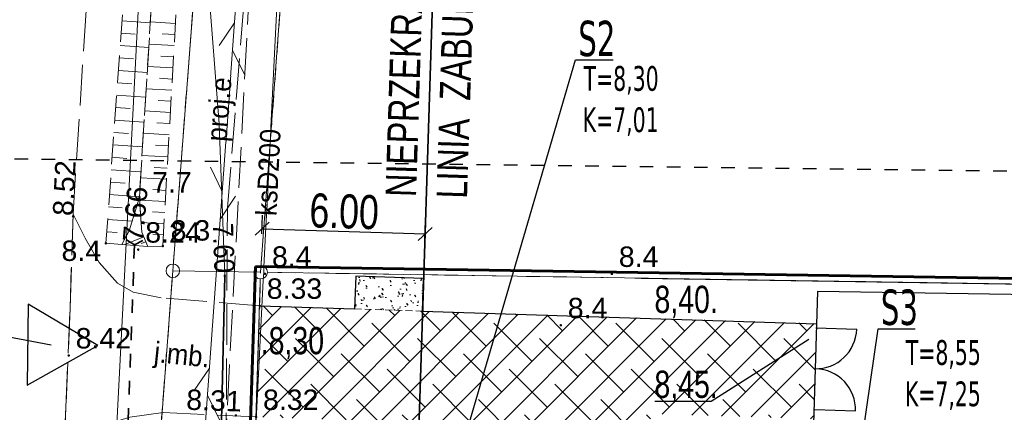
# Model space of a CAD drawing. Extents: x 5477991 to 5478204, y 5952118 to 5952269.
# Tile 7 of 9: x 5478127 to 5478163, y 5952221 to 5952235. Entities that reach past the tile are written whole.
import ezdxf
from ezdxf.enums import TextEntityAlignment as Align

# ---------------------------------------------------------------- set-up
doc = ezdxf.new("R2010")
doc.units = 0
doc.header["$LTSCALE"] = 0.5
doc.header["$PDMODE"] = 33
doc.header["$PDSIZE"] = 0.3
for name, pattern in [('1 1', [2, 1, -1]), ('2 1', [3, 2, -1]), ('3 1', [4, 3, -1]), ('BLP', [2, 1, -1]), ('EGKK', [4, 3, -1]), ('EGUG', [2, 1, -1]), ('HIDDEN', [0.375, 0.25, -0.125])]:
    doc.linetypes.add(name, pattern=pattern)
doc.layers.get('0').update_dxf_attribs({"color": 251})
doc.layers.get('Defpoints').update_dxf_attribs({"color": 251})
for name, color, linetype, lineweight in [('--- 02 KS OZNACZENIA', 34, 'Continuous', 25), ('--GRANICA DZIAŁKI', 2, 'Continuous', 40), ('--linia  zabudowy', 251, 'Continuous', 35), ('--naw.utw.proj', 251, 'Continuous', 0), ('--zagos.terenu', 7, 'Continuous', 30), ('EGDE', 7, 'Continuous', 20), ('EGKK', 251, 'Continuous', 20), ('EGPG', 251, 'Continuous', 20), ('EGPG_O', 251, 'Continuous', 20), ('EGUG', 251, 'Continuous', 20), ('OTK', 251, 'Continuous', 20), ('OTK_O', 251, 'Continuous', 20), ('OTR', 251, 'Continuous', 20), ('OTRN', 251, 'Continuous', 20), ('OTRN_O', 251, 'Continuous', 18), ('OTRS', 251, 'Continuous', 20), ('OTRS_O', 251, 'Continuous', 18), ('SUE', 251, 'Continuous', 20), ('SUE_O', 251, 'Continuous', 20), ('SUK', 251, 'Continuous', 20), ('SUK_O', 251, 'Continuous', 20), ('SUL', 251, 'Continuous', 20), ('SUPS', 251, 'Continuous', 20), ('SUPS_O', 251, 'Continuous', 0), ('SUT', 251, 'Continuous', 20)]:
    doc.layers.add(name, color=color, linetype=linetype, lineweight=lineweight)
for name, color, linetype in [('--OPISY', 7, 'Continuous'), ('--rzędne terenu', 7, 'Continuous'), ('--utw.ażur', 251, 'Continuous')]:
    doc.layers.add(name, color=color, linetype=linetype)
doc.styles.add('1-500', font='arial.ttf', dxfattribs={"width": 0.75, "height": 1.25})
doc.styles.add('BDOT', font='Arial.ttf', dxfattribs={"width": 0.8999999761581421})
doc.styles.add('EGBP', font='arial.ttf')
doc.styles.add('GESUT', font='Arial.ttf', dxfattribs={"width": 0.8999999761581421})
doc.styles.add('PZ', font='romand.shx', dxfattribs={"width": 0.7})
doc.styles.add('STYL-1', font='arial.ttf', dxfattribs={"width": 0.75})
doc.linetypes.add('LINIA ZAB2', pattern='A,0.4,[135,RODZLIN.shx,S=0.015,R=0,X=-0.1,Y=0],0.4', length=0.8)
doc.linetypes.add('OGRODZENIE1', pattern='A,0.4,-0.06,[143,RODZLIN.shx,S=0.012,R=0,X=0,Y=0],-0.06,0.4', length=0.92)
doc.linetypes.add('SUTP', pattern='A,7.5,[50,msgB.shx,S=1,R=0,X=0,Y=0],15,[50,msgB.shx,S=1,R=180,X=0,Y=0],7.5', length=30)
doc.dimstyles.new('1-500', dxfattribs={"dimtxt": 1.25, "dimasz": 0.5, "dimexe": 0.5, "dimexo": 1, "dimgap": 0.09, "dimtad": 1, "dimzin": 0, "dimdsep": 46, "dimtxsty": '1-500', "dimblk": 'OBLIQUE', "dimcen": 0.09, "dimclrt": 256, "dimadec": 0, "dimazin": 0, "dimtfac": 1, "dimtdec": 4, "dimtix": 1, "dimtofl": 0, "dimtmove": 2, "dimatfit": 3, "dimldrblk": 'OBLIQUE', "dimfxl": 0.5, "dimfxlon": 1, "dimtvp": 0.9, "dimtolj": 1, "dimtzin": 0, "dimarcsym": 0})
doc.dimstyles.new('PZ', dxfattribs={"dimscale": 0.5, "dimtxt": 2.2, "dimasz": 0, "dimexe": 0, "dimexo": 0, "dimgap": 0.5, "dimtad": 1, "dimdec": 1, "dimlfac": 0.1, "dimzin": 0, "dimdsep": 46, "dimtxsty": 'PZ', "dimcen": 0.09, "dimse1": 1, "dimse2": 1, "dimsd1": 1, "dimsd2": 1, "dimclrd": 8, "dimclre": 8, "dimclrt": 256, "dimadec": 0, "dimazin": 0, "dimtfac": 1, "dimtdec": 1, "dimtofl": 0, "dimtmove": 1, "dimatfit": 3, "dimfxl": 1, "dimtolj": 1, "dimtzin": 0, "dimarcsym": 0})

# ---------------------------------------------------------------- blocks, each defined once
blk = doc.blocks.new('OTRN')
at = {"layer": 'OTRN', "color": 0, "const_width": 0.09}
blk.add_lwpolyline([(-0.045, 0, 1), (0.045, 0, 1)], format="xyb", close=True, dxfattribs=at)
at = {"layer": 'OTRN_O', "color": 0, "style": 'BDOT'}
blk.add_attdef('RZEDNA', (0.5138805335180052, 0.5151789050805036), '', height=1.5, dxfattribs=at)
blk = doc.blocks.new('OTRS')
at = {"layer": 'OTRS', "color": 0, "lineweight": -3, "const_width": 0.09}
blk.add_lwpolyline([(-0.045, 0, 1), (0.045, 0, 1)], format="xyb", close=True, dxfattribs=at)
at = {"layer": 'OTRS_O', "color": 0, "style": 'BDOT'}
blk.add_attdef('RZEDNA', (0.5138805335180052, 0.5151789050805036), '', height=1.5, dxfattribs=at)
blk = doc.blocks.new('SUPS_B')
at = {"layer": 'SUPS', "color": 0, "const_width": 0.09, "flags": 128}
blk.add_lwpolyline([(-0.045, 0, 1), (0.04499999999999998, 0, 1)], format="xyb", close=True, dxfattribs=at)
at = {"layer": 'SUPS_O', "color": 0, "style": 'GESUT', "width": 0.9}
blk.add_attdef('RZEDNA', (1.596627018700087, -0.7356686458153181), '', height=1.5, dxfattribs=at)
blk = doc.blocks.new('EGPG_a')
at = {"layer": 'EGPG_O', "color": 0, "style": 'EGBP'}
blk.add_attdef('NRP', (0.9762151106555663, 0.518881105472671), '', height=1.5, dxfattribs=at)
at = {"color": 0}
blk.add_wipeout([(0.48, 0), (0.45650712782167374, 0.14832815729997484), (0.3883281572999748, 0.28213692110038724), (0.28213692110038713, 0.38832815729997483), (0.14832815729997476, 0.4565071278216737), (0, 0.48), (-0.14832815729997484, 0.4565071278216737), (-0.28213692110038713, 0.38832815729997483), (-0.3883281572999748, 0.282136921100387), (-0.45650712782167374, 0.14832815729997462), (-0.48, 0), (-0.45650712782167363, -0.14832815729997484), (-0.38832815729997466, -0.28213692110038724), (-0.282136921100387, -0.3883281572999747), (-0.14832815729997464, -0.4565071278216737), (0, -0.48), (0.14832815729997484, -0.4565071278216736), (0.28213692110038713, -0.3883281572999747), (0.3883281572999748, -0.282136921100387), (0.45650712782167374, -0.14832815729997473)], dxfattribs=at).dxf.layer = 'EGPG'
at = {"layer": 'EGPG', "color": 0, "lineweight": 18}
blk.add_circle((0, 0, 1), 0.5, dxfattribs=at)
blk = doc.blocks.new('OTKZ')
at = {"layer": 'OTK', "color": 0, "linetype": 'Continuous', "lineweight": 35}
for q in [(-0.6000000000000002, -0.3599999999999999), (0.6000000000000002, -0.3599999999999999)]:
    blk.add_line((0, 0), q, dxfattribs=at)
blk = doc.blocks.new('SUTP')
at = {"layer": 'SUT', "color": 0, "lineweight": 18}
for p, q in [((-0.9999999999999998, 0.267949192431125), (5.551115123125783e-16, 2)), ((1, -1.732050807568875), (0, 0))]:
    blk.add_line(p, q, dxfattribs=at)
blk = doc.blocks.new('_Oblique')
at = {"color": 0, "linetype": 'ByBlock', "lineweight": -2}
blk.add_line((-0.5, -0.5), (0.5, 0.5), dxfattribs=at)
blk = doc.blocks.new('*D288')
at = {"layer": '--linia  zabudowy', "color": 0, "linetype": 'Continuous', "lineweight": -2, "ltscale": 10}
for p, q in [((5478136.005319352, 5952227.330941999), (5478136.027340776, 5952228.016542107)), ((5478142.002226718, 5952227.138321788), (5478142.024248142, 5952227.823921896)), ((5478136.011289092, 5952227.51679983), (5478142.008196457, 5952227.324179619))]:
    blk.add_line(p, q, dxfattribs=at)
at = {"layer": 'Defpoints', "color": 0}
for p in [(5478142.008196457, 5952227.324179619), (5478135.973215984, 5952226.331457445), (5478141.97012335, 5952226.138837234)]:
    blk.add_point(p, dxfattribs=at)
at = {"layer": '--linia  zabudowy', "color": 0, "lineweight": -2, "xscale": 0.5, "yscale": 0.5, "zscale": 0.5}
for p, rotation in [((5478136.011289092, 5952227.51679983), 178.160296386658), ((5478142.008196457, 5952227.324179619), 358.160296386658)]:
    blk.add_blockref('_Oblique', p, dxfattribs=dict(at, rotation=rotation))
at = {"layer": '--linia  zabudowy', "lineweight": 0, "insert": (5478139.033118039, 5952228.148239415), "char_height": 1.25, "attachment_point": 5, "rotation": 358.16029638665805, "style": '1-500'}
blk.add_mtext('\\A1;6.00', dxfattribs=at)

msp = doc.modelspace()

# ---------------------------------------------------------------- hatches: boundary and pattern name
at = {"layer": '--naw.utw.proj', "linetype": 'HIDDEN'}
h = msp.add_hatch(dxfattribs=at)
h.set_pattern_fill('02-Tynk zaprawa', color=256, scale=0.75)
h.set_pattern_definition([(10, (2711028.111041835, 2969837.987578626), (-0.0214054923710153, 2.280935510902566), [0, -0.7499999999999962]), (11.99999999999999, (2711028.336041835, 2969837.612578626), (-0.2477180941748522, 2.247612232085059), [0, -0.75]), (-3, (2711027.811041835, 2969837.462578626), (0.4922419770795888, 2.227290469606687), [0, -1.125000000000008]), (-82, (2711027.886041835, 2969837.575078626), (3.116935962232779, -0.6222621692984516), [0, -0.3749999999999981]), (23, (2711027.811041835, 2969837.500078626), (0.5016122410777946, 2.657232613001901), [0, -0.6000000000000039]), (58, (2711027.661041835, 2969837.312578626), (2.822285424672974, -0.4369839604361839), [0, -0.45]), (79, (2711027.661041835, 2969837.762578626), (-2.771084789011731, 1.073470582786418), [0, -0.675]), (40, (2711028.111041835, 2969837.987578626), (-2.123186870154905, 3.11371201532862), [0, -0.7499999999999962]), (92, (2711028.336041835, 2969837.612578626), (-3.006024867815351, 0.1201644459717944), [0, -0.7500000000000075]), (-43, (2711027.811041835, 2969837.462578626), (3.854749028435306, 3.583857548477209), [0, -1.125]), (-11.99999999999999, (2711027.886041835, 2969837.575078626), (1.494856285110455, 1.982524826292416), [0, -0.375]), (63, (2711027.811041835, 2969837.500078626), (-1.25695344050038, 2.323939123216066), [0, -0.6749999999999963]), (6, (2711027.661041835, 2969837.312578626), (1.161955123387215, -0.2926457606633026), [0, -0.45]), (138, (2711027.661041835, 2969837.762578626), (-2.849206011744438, -2.379763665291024), [0, -3.225]), (82, (2711028.111041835, 2969837.987578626), (-2.175913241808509, 0.6844900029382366), [0.07499999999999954, -0.7499999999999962]), (-11.99999999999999, (2711028.336041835, 2969837.612578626), (0.6878845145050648, 2.154051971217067), [0.07500000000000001, -0.75]), (37, (2711027.811041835, 2969837.462578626), (-1.054595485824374, 2.022610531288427), [0.07500000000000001, -1.125]), (-102, (2711027.886041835, 2969837.575078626), (2.71613552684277, -1.650790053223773), [0.07500000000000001, -0.375]), (103, (2711027.811041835, 2969837.500078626), (-2.529759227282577, 0.9554152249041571), [0.07500000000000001, -0.6000000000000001]), (-19, (2711027.661041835, 2969837.312578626), (0.2090919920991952, -2.848250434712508), [0.07500000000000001, -0.45]), (9, (2711027.661041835, 2969837.762578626), (0.06096556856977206, 2.971116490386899), [0.07500000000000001, -0.675]), (-92, (2711028.111041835, 2969837.987578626), (3.734628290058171, -0.5056446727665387), [0.07500000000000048, -0.7500000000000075]), (-62, (2711028.336041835, 2969837.612578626), (2.754473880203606, 1.209751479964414), [0.07500000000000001, -0.75]), (143, (2711027.811041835, 2969837.462578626), (-3.459017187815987, -3.96715579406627), [0.07500000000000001, -1.125]), (112, (2711027.886041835, 2969837.575078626), (-2.47950059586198, 0.1306782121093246), [0.07500000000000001, -0.375]), (-53, (2711027.811041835, 2969837.500078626), (2.639754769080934, 0.1109944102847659), [0.07500000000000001, -0.675]), (126, (2711027.661041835, 2969837.312578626), (-0.3275388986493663, 1.152605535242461), [0.07499999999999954, -0.4499999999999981]), (38, (2711027.661041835, 2969837.762578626), (-1.848850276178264, 3.219161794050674), [0.07499999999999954, -3.224999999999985]), (82, (2711028.118541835, 2969837.987578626), (-2.175913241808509, 0.6844900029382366), [0.07499999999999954, -0.7499999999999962]), (-11.99999999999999, (2711028.343541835, 2969837.612578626), (0.6878845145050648, 2.154051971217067), [0.07500000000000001, -0.75]), (37, (2711027.818541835, 2969837.462578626), (-1.054595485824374, 2.022610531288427), [0.07500000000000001, -1.125]), (-102, (2711027.893541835, 2969837.575078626), (2.71613552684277, -1.650790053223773), [0.07500000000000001, -0.375]), (103, (2711027.818541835, 2969837.500078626), (-2.529759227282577, 0.9554152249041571), [0.07500000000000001, -0.6000000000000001]), (-19, (2711027.653541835, 2969837.312578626), (0.2090919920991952, -2.848250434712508), [0.07500000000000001, -0.45]), (9, (2711027.653541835, 2969837.762578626), (0.06096556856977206, 2.971116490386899), [0.07500000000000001, -0.675]), (-92, (2711028.118541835, 2969837.987578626), (3.734628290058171, -0.5056446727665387), [0.07500000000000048, -0.7500000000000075]), (-62, (2711028.343541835, 2969837.612578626), (2.754473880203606, 1.209751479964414), [0.07500000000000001, -0.75]), (143, (2711027.818541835, 2969837.462578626), (-3.459017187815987, -3.96715579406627), [0.07500000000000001, -1.125]), (112, (2711027.893541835, 2969837.575078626), (-2.47950059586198, 0.1306782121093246), [0.07500000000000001, -0.375]), (-53, (2711027.818541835, 2969837.500078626), (2.639754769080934, 0.1109944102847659), [0.07500000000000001, -0.675]), (126, (2711027.653541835, 2969837.312578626), (-0.3275388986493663, 1.152605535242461), [0.07499999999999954, -0.4499999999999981]), (38, (2711027.653541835, 2969837.762578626), (-1.848850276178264, 3.219161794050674), [0.07499999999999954, -3.224999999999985])])
h.paths.add_polyline_path([(5478139.418499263, 5952224.571749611), (5478139.457023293, 5952225.771131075), (5478141.955734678, 5952225.690872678), (5478141.917210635, 5952224.49149119)])
at = {"layer": '--utw.ażur'}
h = msp.add_hatch(dxfattribs=at)
h.set_pattern_fill('ANSI38', color=256, scale=0.25, style=0)
h.set_pattern_definition([(45, (0, 0), (-0.5612660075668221, 0.5612660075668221), []), (135, (0, 0), (-1.683798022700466, 0.5612660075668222), [1.984375, -1.190625])])
h.paths.add_polyline_path([(5478144.246331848, 5952203.556629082, -0.2848737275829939), (5478146.060358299, 5952201.746758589), (5478149.687293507, 5952201.630261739), (5478150.30030999, 5952220.715508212), (5478156.301384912, 5952220.53258134), (5478156.413904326, 5952224.035685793), (5478141.91721096, 5952224.491491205), (5478139.418499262, 5952224.571749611), (5478135.905984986, 5952224.68384857), (5478135.769903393, 5952220.602299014), (5478143.285356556, 5952220.362348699, -0.4055734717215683), (5478144.737201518, 5952218.863121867), (5478144.656169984, 5952216.316255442)])

# ---------------------------------------------------------------- linework, layer by layer
at = {"layer": '--linia  zabudowy', "linetype": 'LINIA ZAB2', "ltscale": 10}
msp.add_lwpolyline([(5478142.281110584, 5952235.820895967), (5478142.120593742, 5952230.823473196), (5478141.960076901, 5952225.826050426), (5478141.056907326, 5952197.707379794)], dxfattribs=at)
at = {"layer": '--OPISY'}
msp.add_lwpolyline([(5478105.290190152, 5952225.68927497), (5478115.372873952, 5952225.68927497), (5478128.255096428, 5952223.249389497)], dxfattribs=at)
at = {"layer": '--rzędne terenu', "flags": 128}
msp.add_lwpolyline([(5478150.460316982, 5952221.178662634), (5478152.529090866, 5952221.178662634), (5478156.125782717, 5952223.463778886)], dxfattribs=at)
at = {"layer": '--zagos.terenu', "linetype": 'Continuous'}
for p, q in [((5478135.928484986, 5952224.68384857), (5478139.418499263, 5952224.571749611)), ((5478141.917210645, 5952224.49149119), (5478156.409736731, 5952224.02599252))]:
    msp.add_line(p, q, dxfattribs=at)
at = {"layer": '--zagos.terenu', "linetype": 'HIDDEN', "lineweight": 20, "ltscale": 2}
msp.add_line((5478139.418499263, 5952224.571749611), (5478141.917210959, 5952224.49149118), dxfattribs=at)
at = {"layer": '--zagos.terenu', "linetype": 'Continuous'}
msp.add_lwpolyline([(5478141.917210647, 5952224.491491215), (5478141.955734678, 5952225.69087268), (5478139.457023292, 5952225.771131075), (5478139.418499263, 5952224.571749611)], dxfattribs=at)
at = {"layer": '--zagos.terenu', "linetype": 'Continuous', "flags": 128}
msp.add_lwpolyline([(5478129.972907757, 5952223.227916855), (5478127.414786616, 5952224.747794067), (5478127.377594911, 5952221.772457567)], close=True, dxfattribs=at)
msp.add_line((5478149.960178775, 5952225.700784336), (5478183.22, 5952225.18))
at = {"color": 0}
for p, q in [((5478156.384408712, 5952223.872716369), (5478157.883719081, 5952223.827236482)), ((5478156.338928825, 5952220.873406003), (5478157.838239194, 5952220.827926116))]:
    msp.add_line(p, q, dxfattribs=at)
at = {"color": 0, "linetype": 'OGRODZENIE1', "lineweight": 30, "ltscale": 3}
msp.add_lwpolyline([(5478172.265950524, 5952224.961305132), (5478156.445247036, 5952225.208710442), (5478155.609505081, 5952197.657265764), (5478171.435426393, 5952197.485430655)], close=True, dxfattribs=at)
at = {"color": 0}
for centre, start, end in [((5478156.384408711, 5952223.87271637), 268.2625300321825, 358.2625299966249), ((5478156.338928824, 5952220.873406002), 358.2625299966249, 88.26252999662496)]:
    msp.add_arc(centre, 1.5, start, end, dxfattribs=at)
at = {"layer": 'EGDE', "lineweight": 18}
for points in [[(5478131.99, 5952216.23), (5478132.75, 5952197.94), (5478135.06, 5952197.9), (5478135.96, 5952225.92), (5478132.73, 5952225.97)], [(5478135.06, 5952197.9), (5478182.42, 5952197.17), (5478183.22, 5952225.18), (5478135.96, 5952225.92)]]:
    msp.add_lwpolyline(points, close=True, dxfattribs=at)
at = {"layer": 'EGKK', "linetype": 'EGKK', "lineweight": 18}
msp.add_lwpolyline([(5478135.06, 5952197.9), (5478182.42, 5952197.17), (5478183.22, 5952225.18), (5478135.96, 5952225.92)], close=True, dxfattribs=at)
at = {"layer": 'EGUG', "linetype": 'EGUG', "lineweight": 18}
msp.add_lwpolyline([(5478135.06, 5952197.9), (5478182.42, 5952197.17), (5478183.22, 5952225.18), (5478135.96, 5952225.92)], close=True, dxfattribs=at)
at = {"layer": 'OTK', "linetype": '3 1', "lineweight": 18}
msp.add_lwpolyline([(5478128.828324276, 5952171.097357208), (5478128.63, 5952175.15), (5478128.21, 5952200), (5478128.68, 5952218.43), (5478128.8, 5952220.95), (5478128.95, 5952224.6), (5478129.06, 5952228.05), (5478130.35, 5952248.13), (5478131.12, 5952258.45), (5478131.229717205, 5952259.77070039)], dxfattribs=at)
msp.add_lwpolyline([(5478128.68, 5952218.43), (5478129.31, 5952219.35), (5478129.82, 5952219.96), (5478130.43, 5952220.37), (5478131.15, 5952220.59), (5478132.38, 5952220.77), (5478135.792403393, 5952220.602299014), (5478135.928484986, 5952224.68384857), (5478133.98, 5952224.84), (5478132.3, 5952224.98), (5478131.27, 5952225.19), (5478130.69, 5952225.52), (5478130.02, 5952226.28), (5478129.5, 5952227.17), (5478129.06, 5952228.05), (5478128.95, 5952224.6), (5478128.8, 5952220.95)], close=True, dxfattribs=at)
at = {"layer": 'OTK', "linetype": '1 1', "lineweight": 35, "flags": 128}
msp.add_lwpolyline([(5478131.32, 5952226.92), (5478131.03, 5952218.92)], dxfattribs=at)
at = {"layer": 'OTR'}
for p, q in [((5478130.86103373, 5952235.157213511), (5478131.902367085, 5952235.081947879)), ((5478132.828490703, 5952235.057973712), (5478131.904188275, 5952235.110924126)), ((5478130.828068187, 5952234.701120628), (5478131.35087503, 5952234.663333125)), ((5478132.805066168, 5952234.649075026), (5478132.341781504, 5952234.675615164)), ((5478130.795102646, 5952234.245027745), (5478131.844996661, 5952234.169143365)), ((5478132.781641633, 5952234.240176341), (5478131.852805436, 5952234.293386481)), ((5478130.762137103, 5952233.788934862), (5478131.289224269, 5952233.750837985)), ((5478132.758217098, 5952233.831277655), (5478132.29266555, 5952233.857947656)), ((5478130.729171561, 5952233.332841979), (5478131.787626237, 5952233.256338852)), ((5478132.734792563, 5952233.422378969), (5478131.801422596, 5952233.475848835)), ((5478132.711368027, 5952233.013480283), (5478132.243549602, 5952233.040280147)), ((5478130.696206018, 5952232.876749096), (5478131.227573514, 5952232.838342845)), ((5478132.687943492, 5952232.604581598), (5478131.750039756, 5952232.658311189)), ((5478130.663240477, 5952232.420656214), (5478131.730255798, 5952232.343534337)), ((5478130.630274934, 5952231.964563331), (5478131.165922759, 5952231.925847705)), ((5478132.664518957, 5952232.195682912), (5478132.194433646, 5952232.222612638)), ((5478132.641094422, 5952231.786784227), (5478131.698656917, 5952231.840773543)), ((5478130.597309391, 5952231.508470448), (5478131.672885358, 5952231.430729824)), ((5478132.617669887, 5952231.377885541), (5478132.145317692, 5952231.40494513)), ((5478130.564343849, 5952231.052377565), (5478131.104272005, 5952231.013352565)), ((5478132.594245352, 5952230.968986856), (5478131.647274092, 5952231.023235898)), ((5478130.531378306, 5952230.596284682), (5478131.615514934, 5952230.51792531)), ((5478132.570820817, 5952230.56008817), (5478132.096201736, 5952230.587277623)), ((5478130.498412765, 5952230.140191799), (5478131.042621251, 5952230.100857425)), ((5478132.547396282, 5952230.151189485), (5478131.595891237, 5952230.205698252)), ((5478132.523971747, 5952229.742290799), (5478132.047085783, 5952229.769610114)), ((5478130.465447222, 5952229.684098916), (5478131.55814451, 5952229.605120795)), ((5478132.500547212, 5952229.333392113), (5478131.544508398, 5952229.388160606)), ((5478130.43248168, 5952229.228006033), (5478130.980970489, 5952229.188362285)), ((5478130.399516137, 5952228.77191315), (5478131.500774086, 5952228.692316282)), ((5478132.477122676, 5952228.924493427), (5478131.997969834, 5952228.951942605)), ((5478130.366550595, 5952228.315820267), (5478130.866401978, 5952228.279691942)), ((5478132.453698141, 5952228.515594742), (5478131.507689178, 5952228.569788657)), ((5478132.430273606, 5952228.106696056), (5478131.983349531, 5952228.132298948)), ((5478130.333585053, 5952227.859727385), (5478131.228797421, 5952227.795023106)), ((5478132.40684907, 5952227.697797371), (5478131.56516175, 5952227.746015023)), ((5478130.300619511, 5952227.403634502), (5478130.685470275, 5952227.375818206)), ((5478131.660858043, 5952227.219296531), (5478130.964933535, 5952226.930422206)), ((5478132.383424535, 5952227.288898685), (5478131.998543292, 5952227.310947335)), ((5478131.735429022, 5952227.039648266), (5478131.561447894, 5952226.967429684))]:
    msp.add_line(p, q, dxfattribs=at)
at = {"layer": 'OTR', "linetype": '2 1', "lineweight": 18}
for points in [[(5478130.85, 5952226.94), (5478131.12, 5952227.44), (5478131.5, 5952228.68), (5478132.62, 5952246.5), (5478132.37, 5952248.3), (5478132.17, 5952248.85), (5478131.85, 5952248.84), (5478130.27, 5952226.98)], [(5478133.15, 5952248.78), (5478132.85, 5952248.28), (5478132.62, 5952246.5), (5478131.5, 5952228.68), (5478131.59, 5952227.39), (5478131.81, 5952226.86), (5478132.36, 5952226.88), (5478133.61, 5952248.7)], [(5478130.85, 5952226.94), (5478131.81, 5952226.86), (5478131.59, 5952227.39), (5478131.5, 5952228.68), (5478131.12, 5952227.44)]]:
    msp.add_lwpolyline(points, close=True, dxfattribs=at)
at = {"layer": 'SUE', "linetype": '3 1', "lineweight": 18}
msp.add_lwpolyline([(5478116.68, 5952186.92), (5478116.56, 5952196.92), (5478134.56, 5952197.25), (5478134.74, 5952228.28), (5478137.44, 5952261.9), (5478138.39, 5952261.75), (5478138.62, 5952261.73), (5478140.85, 5952261.47), (5478140.97, 5952261.23)], dxfattribs=at)
at = {"layer": 'SUL', "lineweight": 35}
msp.add_lwpolyline([(5478134.64, 5952225.79), (5478134.51, 5952219.92)], dxfattribs=at)

# ---------------------------------------------------------------- block references
at = {"layer": 'OTK', "xscale": 0.5, "yscale": 0.5, "zscale": 0.5, "rotation": 177.9239370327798}
msp.add_blockref('OTKZ', (5478131.32, 5952226.92), dxfattribs=at)
at = {"layer": 'OTRN'}
ref = msp.add_blockref('OTRN', (5478131.5, 5952228.68), dxfattribs=dict(at, xscale=0.5, yscale=0.5, zscale=0.5, rotation=360))
ref.add_attrib('RZEDNA', '7.7', (5478131.966562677, 5952228.843665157, 7.7), dxfattribs={"layer": 'OTRN_O', "color": 0, "height": 0.75, "style": 'BDOT'})
ref = msp.add_blockref('OTRN', (5478132.36, 5952226.88), dxfattribs=dict(at, xscale=0.5, yscale=0.5, zscale=0.5, rotation=360))
ref.add_attrib('RZEDNA', '8.3', (5478132.65, 5952227.08, 8.3), dxfattribs={"layer": 'OTRN_O', "color": 0, "height": 0.75, "style": 'BDOT'})
at = {"layer": 'OTRN', "xscale": 0.5, "yscale": 0.5, "zscale": 0.5}
for p in [(5478148.878224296, 5952225.855535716, 8.439), (5478147, 5952223.97, 8.361)]:
    msp.add_blockref('OTRN', p, dxfattribs=at).add_auto_attribs({'RZEDNA': '8.4'})
at = {"layer": 'OTRN'}
ref = msp.add_blockref('OTRN', (5478130.27, 5952226.98), dxfattribs=dict(at, xscale=0.5, yscale=0.5, zscale=0.5, rotation=360))
ref.add_attrib('RZEDNA', '8.4', (5478128.636356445, 5952226.332831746, 8.4), dxfattribs={"layer": 'OTRN_O', "color": 0, "height": 0.75, "style": 'BDOT'})
at = {"layer": 'OTRS'}
ref = msp.add_blockref('OTRS', (5478129.06, 5952227.97), dxfattribs=dict(at, xscale=0.5, yscale=0.5, zscale=0.5, rotation=360))
ref.add_attrib('RZEDNA', '8.52', (5478129.06, 5952227.97, 8.52), dxfattribs={"layer": 'OTRS_O', "color": 0, "height": 0.75, "rotation": 87.1726637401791, "style": 'BDOT'})
ref = msp.add_blockref('OTRS', (5478131.32, 5952226.92, 7.661), dxfattribs=dict(at, xscale=0.5, yscale=0.5, zscale=0.5))
ref.add_attrib('RZEDNA', '7.66', (5478131.630887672, 5952227.003668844, 7.661), dxfattribs={"layer": 'OTRS_O', "color": 0, "height": 0.75, "rotation": 445.0376609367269, "style": 'BDOT'})
at = {"layer": 'OTRS', "xscale": 0.5, "yscale": 0.5, "zscale": 0.5}
for p, values in [((5478135.928484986, 5952224.68384857, 8.33), {'RZEDNA': '8.33'}), ((5478128.9, 5952222.86, 8.421), {'RZEDNA': '8.42'}), ((5478135.792403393, 5952220.602299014, 8.49), {'RZEDNA': '8.32'})]:
    msp.add_blockref('OTRS', p, dxfattribs=at).add_auto_attribs(values)
at = {"layer": 'OTRS'}
ref = msp.add_blockref('OTRS', (5478135.05, 5952220.66), dxfattribs=dict(at, xscale=0.5, yscale=0.5, zscale=0.5, rotation=360))
ref.add_attrib('RZEDNA', '8.31', (5478133.214804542, 5952220.869729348, 8.31), dxfattribs={"layer": 'OTRS_O', "color": 0, "height": 0.75, "rotation": 358.0384613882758, "style": 'BDOT'})
at = {"layer": 'SUPS'}
ref = msp.add_blockref('SUPS_B', (5478134.64, 5952225.79), dxfattribs=dict(at, xscale=0.5, yscale=0.5, zscale=0.5, rotation=360))
ref.add_attrib('RZEDNA', '7.60', dxfattribs={"layer": 'SUPS_O', "color": 0, "height": 0.75, "rotation": 272.154952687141, "style": 'GESUT', "width": 0.9}).set_placement((5478134.57, 5952227.73, 7.6), align=Align.MIDDLE_LEFT)
at = {"layer": 'SUT', "linetype": 'SUTP', "lineweight": 18, "xscale": 0.5, "yscale": 0.5, "zscale": 0.5}
for p, rotation in [((5478134.55126501, 5952228.881055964), 175.846478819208), ((5478134.008046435, 5952221.40075426), 355.846478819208)]:
    msp.add_blockref('SUTP', p, dxfattribs=dict(at, rotation=rotation))

# ---------------------------------------------------------------- texts
at = {"layer": '--- 02 KS OZNACZENIA', "linetype": 'Continuous', "style": 'PZ'}
for s, insert, char_height, attachment_point in [('\\fTahoma|b0|i0|c238|p32;S2', (5478147.644253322, 5952234.491757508), 1.3, 4), ('\\fTahoma|b0|i0|c238|p32;T=8,30\\PK=7,01', (5478150.601339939, 5952232.205807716), 0.9099999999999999, 6), ('\\fTahoma|b0|i0|c238|p32;S3', (5478158.772078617, 5952224.620520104), 1.3, 4), ('\\fTahoma|b0|i0|c238|p32;T=8,55\\PK=7,25', (5478162.45194194, 5952222.138039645), 0.9099999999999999, 6)]:
    msp.add_mtext(s, dxfattribs=dict(at, insert=insert, char_height=char_height, attachment_point=attachment_point))
at = {"layer": '--linia  zabudowy', "insert": (5478141.509932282, 5952258.555703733), "char_height": 1.5, "width": 59.72915594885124, "attachment_point": 2, "rotation": 88.1602963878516, "style": '1-500'}
msp.add_mtext('\\pxql;{\\H0.75x;NIEPRZEKRACZALNA\\P\\pxql;LINIA  ZABUDOWY}', dxfattribs=at)
at = {"layer": '--rzędne terenu', "char_height": 1, "width": 11.89299704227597, "attachment_point": 1, "style": 'STYL-1'}
for s, insert in [('8,40. ', (5478150.446248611, 5952225.422270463, -10.26)), ('.8,30 ', (5478135.962991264, 5952223.905098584, -10.26)), ('8,45. ', (5478150.444135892, 5952222.301362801, -10.26))]:
    msp.add_mtext(s, dxfattribs=dict(at, insert=insert))
at = {"layer": 'OTK_O', "insert": (5478131.99144401, 5952222.399252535), "char_height": 0.75, "attachment_point": 7, "rotation": 354.19792528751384, "style": 'BDOT'}
msp.add_mtext('j.mb.', dxfattribs=at)

# ---------------------------------------------------------------- leaders
at = {"layer": '--- 02 KS OZNACZENIA', "linetype": 'Continuous', "annotation_type": 0, "has_hookline": 1, "hookline_direction": 0}
for points, text_width in [([(5478140.969212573, 5952211.262311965), (5478147.544253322, 5952233.716407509)], 1.27764), ([(5478156.424981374, 5952208.407720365), (5478158.672078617, 5952223.843220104)], 1.26217), ([(5478160.996192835, 5952208.336144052), (5478164.432676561, 5952220.838530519)], 1.30221)]:
    msp.add_leader(points, dimstyle='PZ', override={"dimgap": 0.2, "dimclrd": 256}, dxfattribs=dict(at, text_width=text_width))

# ---------------------------------------------------------------- next in the draw order: texts
at = {"layer": 'SUE_O', "insert": (5478134.93, 5952230.68), "char_height": 0.75, "attachment_point": 7, "rotation": 85.40795373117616, "style": 'GESUT', "bg_fill": 3, "box_fill_scale": 1.1, "bg_fill_color": 256, "bg_fill_transparency": 0}
msp.add_mtext('proj.e', dxfattribs=at)

# ---------------------------------------------------------------- next in the draw order: linework, layer by layer
at = {"layer": 'EGDE', "lineweight": 18}
msp.add_lwpolyline([(5478138.643470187, 5952261.948251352), (5478135.96, 5952225.92), (5478183.22, 5952225.18), (5478182.42, 5952197.17), (5478135.06, 5952197.9), (5478134.539539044, 5952169.915929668)], dxfattribs=at)
at = {"layer": 'SUE', "lineweight": 18}
msp.add_lwpolyline([(5478116.77, 5952186.97), (5478116.64, 5952186.66), (5478116.26, 5952187.08), (5478116.31, 5952187.51), (5478116.42, 5952188.31), (5478116.58, 5952189.57), (5478116.64, 5952196.4), (5478116.9, 5952196.75), (5478117.13, 5952196.87), (5478118.23, 5952196.84), (5478120.42, 5952196.88), (5478129.12, 5952196.94), (5478130.66, 5952197.19), (5478132.58, 5952197.2), (5478133.83, 5952197.25), (5478134.36, 5952197.45), (5478134.58, 5952197.99), (5478134.15, 5952206.13), (5478134.62, 5952212.34), (5478134.51, 5952219.92), (5478134.64, 5952225.79), (5478134.43, 5952231.37), (5478134.03, 5952236.57)], dxfattribs=at)

# ---------------------------------------------------------------- next in the draw order: block references
at = {"layer": 'SUT', "linetype": 'SUTP', "lineweight": 18, "xscale": 0.5, "yscale": 0.5, "zscale": 0.5, "rotation": 355.8464788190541}
msp.add_blockref('SUTP', (5478134.928734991, 5952234.078944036), dxfattribs=at)

# ---------------------------------------------------------------- next in the draw order: block references
at = {"layer": 'EGPG', "xscale": 0.5, "yscale": 0.5, "zscale": 0.5, "rotation": 360}
for p in [(5478132.73, 5952225.97), (5478135.96, 5952225.92)]:
    msp.add_blockref('EGPG_a', p, dxfattribs=at)

# ---------------------------------------------------------------- next in the draw order: texts
at = {"layer": 'SUK_O', "insert": (5478136.17, 5952227.99), "char_height": 0.75, "attachment_point": 4, "rotation": 87.13427556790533, "style": 'GESUT', "bg_fill": 3, "box_fill_scale": 1.1, "bg_fill_color": 256, "bg_fill_transparency": 0}
msp.add_mtext('ksD200', dxfattribs=at)

# ---------------------------------------------------------------- next in the draw order: linework, layer by layer
at = {"layer": '--GRANICA DZIAŁKI', "linetype": 'Continuous', "lineweight": 60, "flags": 128}
msp.add_lwpolyline([(5478135.766418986, 5952226.123055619), (5478183.42570251, 5952225.376803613), (5478182.614283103, 5952196.966981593), (5478134.853574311, 5952197.703158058)], close=True, dxfattribs=at)
at = {"color": 1, "linetype": 'BLP', "lineweight": 30, "flags": 128}
msp.add_lwpolyline([(5478188.434941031, 5952229.331577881), (5478187.552070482, 5952193.553666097), (5478113.250886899, 5952194.09208047), (5478113.161151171, 5952230.255579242), (5478188.434941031, 5952229.331577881), (5478188.434941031, 5952229.331577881)], dxfattribs=at)
at = {"layer": 'EGDE', "lineweight": 18}
for points in [[(5478135.458619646, 5952261.540680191), (5478132.73, 5952225.97), (5478135.96, 5952225.92), (5478138.642171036, 5952261.930808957)], [(5478133.869601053, 5952170.731610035), (5478132.75, 5952197.94), (5478131.99, 5952216.23), (5478132.73, 5952225.97), (5478135.460226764, 5952261.561630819)]]:
    msp.add_lwpolyline(points, dxfattribs=at)
at = {"layer": 'EGUG', "linetype": 'EGUG', "lineweight": 18}
for points in [[(5478133.877629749, 5952170.536497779), (5478132.75, 5952197.94), (5478131.99, 5952216.23), (5478132.73, 5952225.97), (5478135.47905962, 5952261.807138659)], [(5478134.565688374, 5952171.321923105), (5478135.06, 5952197.9), (5478135.96, 5952225.92), (5478138.640816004, 5952261.912616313)], [(5478135.457871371, 5952261.530925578), (5478132.73, 5952225.97), (5478131.99, 5952216.23), (5478132.75, 5952197.94), (5478133.841096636, 5952171.424320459)]]:
    msp.add_lwpolyline(points, dxfattribs=at)
at = {"layer": 'SUK', "lineweight": 18}
for points in [[(5478132.941945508, 5952171.567436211), (5478132.46, 5952175.59), (5478129.6, 5952199.72), (5478132.13, 5952248.55)], [(5478137.703639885, 5952171.887734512), (5478135.32, 5952210.94), (5478137.17, 5952247.91)]]:
    msp.add_lwpolyline(points, dxfattribs=at)
at = {"layer": 'SUT', "linetype": '3 1', "lineweight": 18}
for points in [[(5478133.821448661, 5952169.104534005), (5478134, 5952207.05), (5478136.79, 5952259.85), (5478141.44, 5952266.25)], [(5478133.827869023, 5952170.468979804), (5478134, 5952207.05), (5478136.79, 5952259.85), (5478141.44, 5952266.25)]]:
    msp.add_lwpolyline(points, dxfattribs=at)
at = {"layer": 'SUT', "linetype": 'Continuous', "lineweight": 18, "flags": 128}
msp.add_lwpolyline([(5478136.83, 5952260.26), (5478132.65, 5952202.7), (5478133.99580412, 5952170.25723833)], dxfattribs=at)

# ---------------------------------------------------------------- next in the draw order: block references
at = {"layer": 'OTRN', "xscale": 0.5, "yscale": 0.5, "zscale": 0.5}
msp.add_blockref('OTRN', (5478136.12, 5952225.86, 8.416), dxfattribs=at).add_auto_attribs({'RZEDNA': '8.4'})
at = {"layer": 'OTRS', "xscale": 0.5, "yscale": 0.5, "zscale": 0.5}
msp.add_blockref('OTRS', (5478131.459507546, 5952226.747754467, 8.242), dxfattribs=at).add_auto_attribs({'RZEDNA': '8.24'})

# ---------------------------------------------------------------- next in the draw order: dimensions: what is measured, and where the dimension line sits
at = {"layer": '--linia  zabudowy', "linetype": 'Continuous', "lineweight": 0, "ltscale": 10}
dim = msp.add_aligned_dim(p1=(5478135.973215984, 5952226.331457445), p2=(5478141.97012335, 5952226.138837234), distance=1.1859536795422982, dimstyle='1-500', dxfattribs=at)
dim.commit()
dim.dimension.update_dxf_attribs({"geometry": '*D288', "text_midpoint": (5478139.033118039, 5952228.148239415)})

doc.saveas('drawing.dxf')
